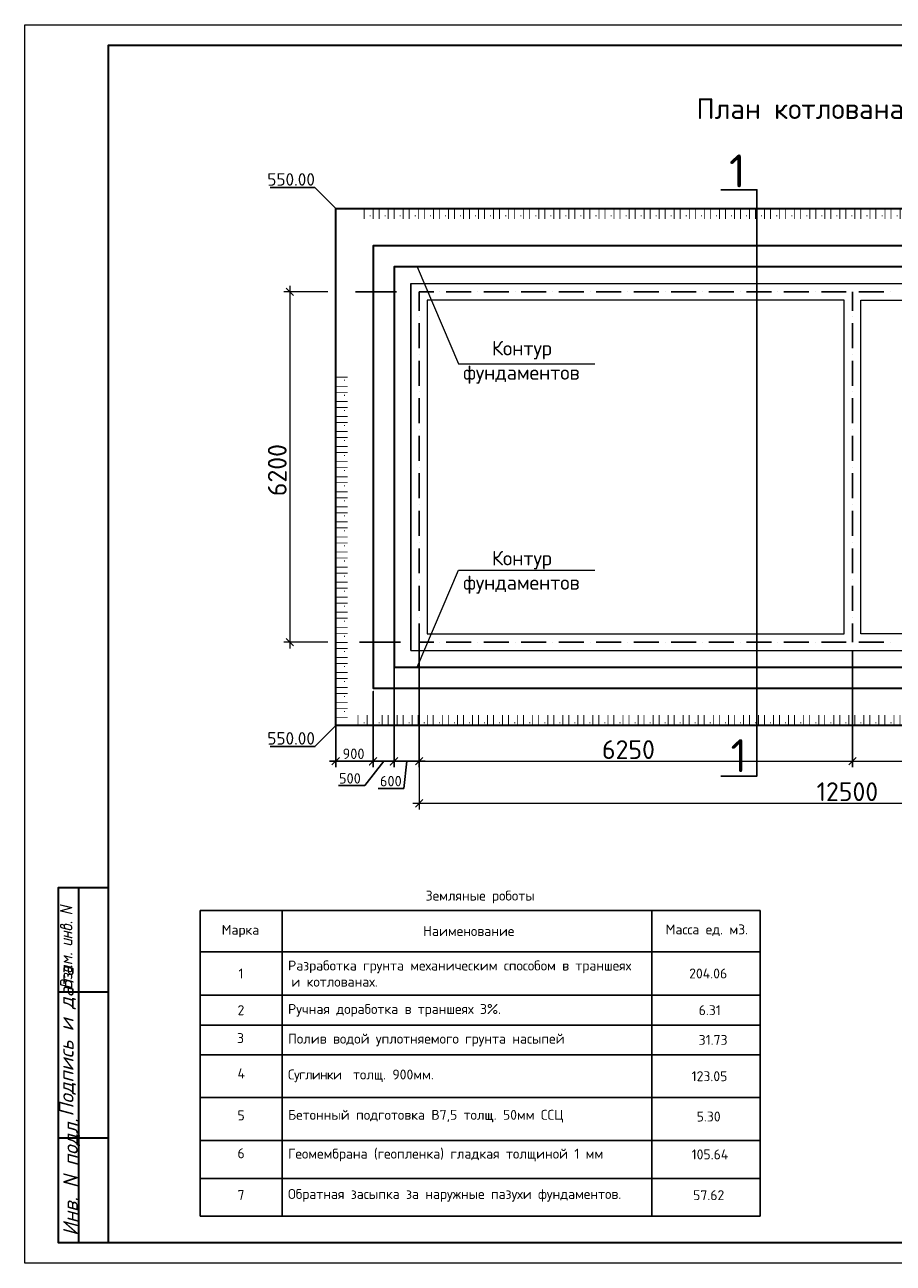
# Model space of a CAD drawing. Header units: millimetres. Extents: x -2765404 to 1548445, y -374876 to 1313256.
# Tile 40 of 77: x 15757 to 36592, y -125429 to -95732. Entities that reach past the tile are written whole.
import ezdxf

# ---------------------------------------------------------------- set-up
doc = ezdxf.new("R2010")
doc.units = ezdxf.units.MM
for name, color, linetype in [('PDF _0', 7, 'Continuous'), ('PDF _PDF _(039) Земля', 7, 'Continuous'), ('PDF _PDF _0', 7, 'Continuous'), ('PDF _PDF _2D - Общий_Ном._пера__1_Ном._пера__1_Ном._пера__7_Ном._пера__1', 7, 'Continuous'), ('PDF _PDF _Геометрия', 7, 'Continuous'), ('PDF _Текст', 7, 'Continuous'), ('PDF _ЭМ', 7, 'Continuous')]:
    doc.layers.add(name, color=color, linetype=linetype)
doc.styles.add('PDF Arial', font='arial.ttf')
doc.styles.add('PDF ISOCPEUR', font='isocpeur.ttf')
doc.styles.add('PDF ISOCPEUR Italic', font='isocpeui.ttf')

msp = doc.modelspace()

# ---------------------------------------------------------------- hatches: boundary and pattern name
at = {"layer": 'PDF _ЭМ', "transparency": 33554559}
for points in [[(16610, -116966), (16831, -116906), (16610, -116852), (16607, -116849), (16604, -116849), (16601, -116846), (16601, -116840), (16601, -116840), (16601, -116834), (16601, -116831), (16604, -116828), (16607, -116828), (16610, -116825), (16616, -116825), (16619, -116825), (16619, -116825), (16888, -116891), (16894, -116894), (16897, -116894), (16897, -116897), (16900, -116903), (16900, -116903), (16900, -116909), (16897, -116912), (16894, -116915), (16891, -116915), (16888, -116918), (16670, -116978), (16888, -117032), (16894, -117032), (16897, -117035), (16897, -117038), (16900, -117041), (16900, -117044), (16900, -117047), (16897, -117053), (16894, -117053), (16891, -117056), (16888, -117059), (16885, -117059), (16879, -117056), (16879, -117056), (16610, -116993), (16607, -116990), (16604, -116987), (16601, -116984), (16601, -116981), (16601, -116978), (16601, -116975), (16601, -116972), (16604, -116969), (16607, -116966), (16610, -116966)], [(16879, -117275), (16867, -117269), (16861, -117269), (16858, -117266), (16855, -117263), (16855, -117260), (16855, -117257), (16855, -117254), (16855, -117248), (16858, -117248), (16861, -117245), (16864, -117245), (16870, -117242), (16873, -117245), (16873, -117245), (16888, -117248), (16894, -117248), (16897, -117251), (16897, -117254), (16900, -117257), (16900, -117260), (16900, -117266), (16897, -117269), (16897, -117272), (16894, -117272), (16888, -117275), (16885, -117275), (16879, -117275), (16879, -117275)], [(16810, -117508), (16810, -117592), (16888, -117610), (16894, -117610), (16897, -117613), (16897, -117616), (16900, -117619), (16900, -117622), (16900, -117628), (16897, -117631), (16894, -117631), (16891, -117634), (16888, -117637), (16885, -117637), (16879, -117637), (16879, -117637), (16700, -117592), (16697, -117592), (16694, -117589), (16691, -117586), (16691, -117583), (16691, -117580), (16691, -117574), (16694, -117571), (16694, -117571), (16697, -117568), (16703, -117565), (16706, -117565), (16709, -117565), (16709, -117565), (16780, -117583), (16780, -117499), (16700, -117481), (16697, -117478), (16694, -117475), (16691, -117472), (16691, -117469), (16691, -117466), (16691, -117463), (16691, -117460), (16694, -117457), (16697, -117454), (16700, -117454), (16706, -117454), (16709, -117454), (16709, -117454), (16888, -117496), (16894, -117499), (16897, -117502), (16897, -117505), (16900, -117508), (16900, -117511), (16900, -117514), (16897, -117517), (16894, -117520), (16891, -117523), (16888, -117523), (16885, -117523), (16879, -117523), (16879, -117523)], [(16700, -117658), (16697, -117658), (16694, -117655), (16691, -117652), (16691, -117649), (16691, -117646), (16691, -117640), (16691, -117637), (16694, -117634), (16697, -117634), (16700, -117631), (16706, -117631), (16709, -117631), (16709, -117631), (16885, -117676), (16888, -117676), (16894, -117679), (16894, -117682), (16897, -117685), (16900, -117688), (16900, -117691), (16900, -117694), (16900, -117762), (16900, -117765), (16900, -117771), (16897, -117774), (16897, -117777), (16894, -117780), (16891, -117783), (16891, -117789), (16885, -117792), (16885, -117792), (16882, -117795), (16879, -117798), (16876, -117798), (16870, -117801), (16867, -117801), (16861, -117804), (16858, -117804), (16852, -117804), (16852, -117804), (16846, -117804), (16843, -117804), (16840, -117804), (16700, -117768), (16697, -117768), (16694, -117765), (16691, -117762), (16691, -117759), (16691, -117757), (16691, -117754), (16691, -117751), (16694, -117748), (16697, -117745), (16700, -117745), (16706, -117745), (16709, -117745), (16709, -117745), (16840, -117774), (16843, -117777), (16849, -117777), (16849, -117777), (16855, -117777), (16858, -117774), (16861, -117774), (16864, -117771), (16867, -117768), (16867, -117765), (16870, -117762), (16870, -117757), (16870, -117754), (16870, -117700)], [(16751, -118083), (16804, -118140), (16807, -118143), (16810, -118146), (16810, -118149), (16810, -118152), (16807, -118158), (16804, -118158), (16801, -118161), (16742, -118194), (16888, -118227), (16894, -118229), (16897, -118232), (16897, -118235), (16900, -118238), (16900, -118241), (16900, -118244), (16897, -118247), (16894, -118250), (16891, -118253), (16888, -118253), (16885, -118253), (16879, -118253), (16879, -118253), (16700, -118212), (16697, -118209), (16694, -118206), (16691, -118203), (16691, -118200), (16691, -118197), (16691, -118194), (16691, -118191), (16694, -118188), (16697, -118185), (16771, -118146), (16694, -118068), (16691, -118062), (16691, -118059), (16691, -118059), (16691, -118053), (16691, -118050), (16694, -118047), (16697, -118047), (16700, -118044), (16706, -118044), (16709, -118044), (16709, -118044), (16888, -118089), (16894, -118089), (16897, -118092), (16897, -118095), (16900, -118098), (16900, -118101), (16900, -118104), (16897, -118107), (16894, -118110), (16891, -118113), (16888, -118116), (16885, -118116), (16879, -118113), (16879, -118113)], [(16879, -118029), (16867, -118026), (16861, -118023), (16858, -118023), (16855, -118020), (16855, -118014), (16855, -118014), (16855, -118008), (16855, -118005), (16858, -118002), (16861, -118002), (16864, -117999), (16870, -117999), (16873, -117999), (16873, -117999), (16888, -118002), (16894, -118005), (16897, -118008), (16897, -118011), (16900, -118014), (16900, -118017), (16900, -118020), (16897, -118023), (16897, -118026), (16894, -118029), (16888, -118029), (16885, -118029), (16879, -118029), (16879, -118029)], [(16882, -118613), (16879, -118616), (16876, -118619), (16870, -118619), (16870, -118619), (16864, -118619), (16861, -118619), (16858, -118616), (16855, -118613), (16855, -118610), (16855, -118607), (16855, -118604), (16858, -118601), (16858, -118595), (16861, -118592), (16864, -118586), (16864, -118583), (16867, -118580), (16867, -118574), (16870, -118571), (16870, -118568), (16870, -118565), (16870, -118565), (16870, -118550), (16870, -118547), (16870, -118544), (16867, -118538), (16867, -118535), (16864, -118532), (16864, -118529), (16861, -118526), (16858, -118523), (16855, -118520), (16849, -118520), (16846, -118517), (16843, -118517), (16840, -118514), (16834, -118514), (16831, -118514), (16828, -118514), (16825, -118514), (16822, -118514), (16816, -118517), (16816, -118520), (16813, -118523), (16810, -118526), (16810, -118529), (16810, -118532), (16810, -118535), (16810, -118547), (16810, -118550), (16807, -118556), (16804, -118556), (16801, -118559), (16798, -118559), (16795, -118562), (16789, -118559), (16786, -118559), (16783, -118556), (16780, -118553), (16780, -118550), (16780, -118547), (16780, -118529), (16780, -118526), (16780, -118520), (16777, -118517), (16777, -118514), (16774, -118511), (16771, -118508), (16771, -118505), (16768, -118502), (16766, -118499), (16760, -118499), (16757, -118496), (16751, -118493), (16751, -118493), (16745, -118493), (16742, -118493), (16739, -118493), (16736, -118493), (16733, -118493), (16727, -118496), (16727, -118496), (16724, -118499), (16721, -118502), (16721, -118508), (16721, -118511), (16721, -118514), (16721, -118529), (16721, -118532), (16721, -118535), (16721, -118538), (16724, -118544), (16724, -118547), (16727, -118553), (16727, -118553), (16730, -118559), (16733, -118565), (16733, -118568), (16736, -118571), (16736, -118571), (16733, -118574), (16733, -118577), (16730, -118580), (16727, -118583), (16721, -118583), (16721, -118583), (16715, -118583), (16712, -118583), (16709, -118580), (16706, -118577), (16703, -118574), (16703, -118568), (16700, -118565), (16697, -118562), (16697, -118559), (16694, -118553), (16694, -118550), (16694, -118547), (16691, -118541), (16691, -118538), (16691, -118535), (16691, -118529), (16691, -118526), (16691, -118520), (16691, -118520), (16691, -118508), (16691, -118502), (16691, -118499), (16691, -118496), (16694, -118490), (16694, -118487), (16697, -118484), (16700, -118481), (16703, -118478), (16703, -118478), (16706, -118475), (16712, -118472), (16715, -118469), (16718, -118469), (16724, -118466), (16727, -118466), (16733, -118466), (16736, -118463), (16739, -118463), (16742, -118466), (16748, -118466), (16751, -118466), (16754, -118466), (16760, -118469), (16766, -118472), (16768, -118472), (16771, -118475), (16777, -118478), (16780, -118478), (16783, -118481), (16786, -118484), (16789, -118487), (16792, -118490), (16792, -118493), (16795, -118496), (16795, -118499), (16798, -118496), (16801, -118493), (16804, -118490), (16810, -118490), (16813, -118487), (16816, -118487), (16822, -118487), (16825, -118487), (16831, -118487), (16834, -118487), (16840, -118487), (16846, -118490), (16849, -118490), (16855, -118493), (16858, -118493), (16864, -118496), (16867, -118496), (16870, -118499), (16873, -118502), (16876, -118505), (16879, -118505), (16882, -118508), (16885, -118511), (16888, -118514), (16891, -118517), (16891, -118520), (16894, -118523), (16894, -118529), (16897, -118532), (16897, -118535), (16897, -118541), (16900, -118544), (16900, -118550), (16900, -118553), (16900, -118559), (16900, -118559), (16900, -118571), (16900, -118574), (16900, -118580), (16897, -118583), (16897, -118586), (16897, -118589), (16894, -118592), (16894, -118598), (16891, -118601), (16888, -118604), (16885, -118610), (16882, -118613), (16882, -118613)]]:
    msp.add_hatch(color=256, dxfattribs=at).paths.add_polyline_path(points)
h = msp.add_hatch(color=256, dxfattribs=at)
h.paths.add_polyline_path([(16700, -117385), (16700, -117382), (16697, -117376), (16694, -117373), (16694, -117370), (16691, -117364), (16691, -117361), (16691, -117358), (16691, -117355), (16691, -117349), (16691, -117349), (16691, -117346), (16688, -117343), (16688, -117340), (16685, -117337), (16682, -117334), (16676, -117331), (16676, -117328), (16670, -117325), (16667, -117325), (16664, -117322), (16658, -117319), (16655, -117319), (16652, -117319), (16649, -117319), (16646, -117319), (16640, -117319), (16637, -117322), (16634, -117322), (16634, -117325), (16631, -117328), (16631, -117334), (16631, -117337), (16631, -117340), (16631, -117346), (16631, -117349), (16631, -117352), (16634, -117355), (16634, -117361), (16637, -117364), (16640, -117364), (16643, -117367), (16646, -117370), (16649, -117373), (16652, -117373), (16658, -117376), (16661, -117376)], flags=0)
h.paths.add_polyline_path([(16661, -117403), (16655, -117403), (16649, -117400), (16646, -117400), (16640, -117397), (16637, -117397), (16634, -117394), (16628, -117391), (16625, -117391), (16622, -117388), (16619, -117385), (16616, -117382), (16613, -117379), (16613, -117376), (16610, -117373), (16607, -117370), (16607, -117367), (16604, -117364), (16604, -117361), (16601, -117355), (16601, -117352), (16601, -117346), (16601, -117343), (16601, -117337), (16601, -117334), (16601, -117334), (16601, -117328), (16601, -117325), (16601, -117322), (16604, -117316), (16604, -117313), (16607, -117310), (16610, -117307), (16613, -117304), (16613, -117304), (16616, -117301), (16622, -117298), (16625, -117295), (16628, -117295), (16634, -117292), (16637, -117292), (16640, -117292), (16646, -117289), (16649, -117289), (16652, -117289), (16658, -117292), (16661, -117292), (16664, -117292), (16670, -117295), (16673, -117295), (16676, -117298), (16682, -117298), (16685, -117301), (16688, -117304), (16691, -117307), (16694, -117310), (16697, -117313), (16697, -117316), (16700, -117313), (16700, -117310), (16703, -117304), (16706, -117301), (16709, -117301), (16712, -117298), (16715, -117295), (16721, -117292), (16724, -117292), (16727, -117289), (16733, -117289), (16736, -117289), (16742, -117289), (16745, -117286), (16748, -117286), (16754, -117289), (16757, -117289), (16763, -117289), (16766, -117289), (16825, -117304), (16831, -117304), (16834, -117307), (16840, -117307), (16843, -117310), (16849, -117310), (16852, -117313), (16858, -117316), (16861, -117316), (16864, -117319), (16867, -117322), (16870, -117325), (16873, -117325), (16876, -117328), (16879, -117331), (16882, -117334), (16882, -117334), (16885, -117337), (16888, -117340), (16888, -117343), (16891, -117346), (16891, -117349), (16894, -117355), (16894, -117358), (16897, -117361), (16897, -117364), (16897, -117370), (16897, -117373), (16900, -117379), (16900, -117382), (16900, -117388), (16900, -117391), (16900, -117397), (16900, -117400), (16897, -117403), (16897, -117409), (16897, -117412), (16894, -117415), (16891, -117418), (16888, -117421), (16888, -117427), (16885, -117430), (16882, -117430), (16879, -117433), (16876, -117436), (16873, -117439), (16867, -117439), (16864, -117442), (16861, -117442), (16855, -117445), (16852, -117445), (16846, -117445), (16843, -117445), (16840, -117445), (16837, -117445), (16831, -117445), (16828, -117445), (16825, -117445)], flags=0)
h.paths.add_polyline_path([(16825, -117331), (16766, -117316), (16760, -117316), (16757, -117316), (16751, -117316), (16748, -117316), (16745, -117316), (16739, -117316), (16736, -117316), (16733, -117319), (16730, -117319), (16727, -117322), (16727, -117325), (16724, -117328), (16724, -117331), (16721, -117337), (16721, -117340), (16721, -117346), (16721, -117349), (16721, -117352), (16721, -117358), (16721, -117361), (16721, -117364), (16724, -117367), (16724, -117373), (16727, -117376), (16727, -117379), (16730, -117382), (16733, -117385), (16736, -117388), (16739, -117388), (16742, -117391), (16745, -117394), (16748, -117394), (16754, -117397), (16757, -117400), (16763, -117400), (16766, -117400), (16825, -117415), (16828, -117418), (16834, -117418), (16837, -117418), (16840, -117418), (16846, -117418), (16849, -117418), (16852, -117415), (16855, -117415), (16858, -117412), (16861, -117412), (16864, -117409), (16867, -117406), (16867, -117400), (16867, -117397), (16870, -117394), (16870, -117388), (16870, -117385), (16870, -117379), (16870, -117376), (16867, -117373), (16867, -117367), (16867, -117364), (16864, -117361), (16864, -117358), (16861, -117355), (16858, -117352), (16858, -117349), (16855, -117346), (16852, -117343), (16849, -117340), (16846, -117340), (16840, -117337), (16837, -117337), (16834, -117334), (16828, -117334), (16825, -117331)], flags=0)
h = msp.add_hatch(color=256, dxfattribs=at)
h.paths.add_polyline_path([(16870, -118400), (16870, -118373), (16870, -118370), (16867, -118364), (16867, -118361), (16864, -118358), (16864, -118355), (16861, -118352), (16858, -118346), (16855, -118343), (16849, -118343), (16846, -118340), (16843, -118337), (16840, -118337), (16721, -118307), (16721, -118364), (16721, -118370), (16721, -118373), (16721, -118376), (16724, -118379), (16724, -118382), (16727, -118385), (16730, -118388), (16733, -118391), (16736, -118394), (16739, -118397), (16742, -118397), (16748, -118400), (16751, -118400), (16840, -118421), (16843, -118421), (16849, -118424), (16849, -118424), (16855, -118421), (16858, -118421), (16861, -118421), (16864, -118418), (16867, -118415), (16867, -118412), (16870, -118409), (16870, -118403), (16870, -118400)], flags=0)
h.paths.add_polyline_path([(16900, -118409), (16900, -118412), (16900, -118415), (16897, -118421), (16897, -118424), (16894, -118427), (16891, -118430), (16891, -118433), (16888, -118436), (16885, -118439), (16882, -118442), (16879, -118442), (16876, -118445), (16870, -118448), (16867, -118448), (16864, -118451), (16858, -118451), (16855, -118451), (16852, -118451), (16846, -118451), (16843, -118451), (16840, -118448), (16751, -118427), (16745, -118427), (16739, -118424), (16736, -118424), (16730, -118421), (16727, -118421), (16724, -118418), (16718, -118415), (16715, -118412), (16712, -118412), (16709, -118409), (16706, -118406), (16703, -118403), (16703, -118403), (16703, -118400), (16700, -118397), (16697, -118394), (16697, -118391), (16694, -118388), (16694, -118382), (16691, -118379), (16691, -118376), (16691, -118370), (16691, -118367), (16691, -118361), (16691, -118358), (16691, -118286), (16691, -118283), (16694, -118280), (16694, -118277), (16697, -118277), (16703, -118277), (16706, -118277), (16855, -118313), (16858, -118313), (16858, -118313), (16864, -118313), (16867, -118310), (16867, -118310), (16870, -118304), (16870, -118304), (16870, -118298), (16870, -118295), (16873, -118292), (16876, -118292), (16882, -118292), (16885, -118292), (16888, -118295), (16894, -118295), (16894, -118298), (16897, -118301), (16900, -118304), (16900, -118307), (16900, -118310), (16900, -118316), (16900, -118319), (16897, -118322), (16897, -118328), (16894, -118331), (16891, -118334), (16888, -118334), (16885, -118337), (16882, -118337), (16885, -118340), (16888, -118343), (16891, -118346), (16891, -118349), (16894, -118352), (16897, -118355), (16897, -118358), (16897, -118364), (16900, -118367), (16900, -118373), (16900, -118376), (16900, -118379)], flags=0)
h = msp.add_hatch(color=256, dxfattribs=at)
h.paths.add_polyline_path([(16736, -118670), (16739, -118664), (16742, -118661), (16745, -118658), (16748, -118658), (16751, -118655), (16754, -118652), (16757, -118649), (16763, -118649), (16766, -118646), (16768, -118646), (16774, -118643), (16777, -118643), (16783, -118643), (16786, -118643), (16792, -118643), (16795, -118643), (16801, -118643), (16804, -118643), (16810, -118643), (16810, -118643), (16813, -118646), (16819, -118646), (16825, -118649), (16828, -118649), (16834, -118652), (16837, -118655), (16840, -118655), (16846, -118658), (16849, -118661), (16852, -118661), (16855, -118664), (16858, -118667), (16864, -118670), (16867, -118673), (16870, -118673), (16873, -118676), (16873, -118679), (16876, -118682), (16879, -118685), (16882, -118688), (16885, -118694), (16885, -118697), (16888, -118700), (16888, -118700), (16891, -118705), (16891, -118708), (16894, -118711), (16894, -118714), (16897, -118720), (16897, -118723), (16897, -118726), (16897, -118732), (16900, -118735), (16900, -118741), (16900, -118744), (16900, -118750), (16900, -118750), (16900, -118819), (16900, -118822), (16897, -118828), (16894, -118828), (16891, -118831), (16888, -118831), (16885, -118831), (16885, -118831), (16616, -118765), (16610, -118762), (16607, -118762), (16604, -118759), (16601, -118756), (16601, -118753), (16601, -118747), (16601, -118747), (16601, -118676), (16601, -118673), (16601, -118670), (16601, -118664), (16601, -118661), (16604, -118658), (16604, -118655), (16607, -118652), (16610, -118649), (16613, -118646), (16616, -118643), (16619, -118640), (16622, -118637), (16625, -118634), (16628, -118631), (16631, -118631), (16637, -118628), (16640, -118628), (16643, -118625), (16649, -118625), (16652, -118625), (16658, -118625), (16661, -118625), (16664, -118625), (16670, -118625), (16673, -118625), (16676, -118625), (16679, -118628), (16685, -118628), (16691, -118631), (16694, -118631), (16700, -118634), (16703, -118637), (16706, -118637), (16712, -118640), (16715, -118643), (16718, -118646), (16721, -118646), (16724, -118649), (16727, -118652), (16727, -118655), (16730, -118658), (16733, -118661), (16733, -118664), (16736, -118670)], flags=0)
h.paths.add_polyline_path([(16631, -118741), (16721, -118762), (16721, -118705), (16721, -118702), (16721, -118700), (16718, -118694), (16718, -118691), (16715, -118688), (16715, -118685), (16712, -118679), (16709, -118676), (16706, -118673), (16703, -118670), (16700, -118667), (16697, -118664), (16697, -118664), (16694, -118661), (16688, -118658), (16685, -118658), (16682, -118655), (16676, -118655), (16673, -118652), (16670, -118652), (16664, -118652), (16661, -118652), (16658, -118652), (16652, -118652), (16649, -118655), (16646, -118655), (16643, -118658), (16640, -118658), (16637, -118661), (16634, -118664), (16634, -118667), (16631, -118670), (16631, -118673), (16631, -118679), (16631, -118682), (16631, -118685)], flags=0)
h.paths.add_polyline_path([(16751, -118768), (16870, -118798), (16870, -118741), (16870, -118738), (16870, -118735), (16867, -118729), (16867, -118726), (16867, -118723), (16864, -118720), (16864, -118714), (16861, -118711), (16861, -118708), (16858, -118705), (16855, -118702), (16852, -118700), (16849, -118697), (16846, -118694), (16843, -118688), (16840, -118688), (16837, -118685), (16834, -118682), (16831, -118682), (16828, -118679), (16822, -118676), (16819, -118676), (16813, -118673), (16810, -118673), (16807, -118673), (16801, -118670), (16798, -118670), (16792, -118670), (16792, -118670), (16786, -118670), (16783, -118670), (16777, -118670), (16774, -118673), (16771, -118673), (16768, -118676), (16766, -118676), (16763, -118679), (16760, -118682), (16757, -118685), (16757, -118688), (16754, -118691), (16754, -118694), (16751, -118697), (16751, -118702), (16751, -118705), (16751, -118711), (16751, -118714)], flags=0)

# ---------------------------------------------------------------- linework, layer by layer
at = {"layer": 'PDF _0', "lineweight": 25}
for p, q in [((19963, -124301), (19963, -116969)), ((19963, -116969), (33401, -116969)), ((33401, -116969), (33401, -124301)), ((33401, -124301), (19963, -124301))]:
    msp.add_line(p, q, dxfattribs=at)
for points in [[(23217, -100136), (22717, -99636), (21648, -99636)], [(23217, -112539), (22717, -113039), (21648, -113039)], [(21930, -116969), (21930, -124301)], [(30800, -116969), (30800, -124301)], [(19963, -117960), (33401, -117960)], [(19963, -119005), (33401, -119005)], [(19963, -119717), (33401, -119717)], [(19963, -120430), (33401, -120430)], [(19963, -121457), (33401, -121457)], [(19963, -122486), (33401, -122486)], [(19963, -123394), (33401, -123394)], [(19963, -124301), (33401, -124301)]]:
    msp.add_lwpolyline(points, dxfattribs=at)
at = {"layer": 'PDF _PDF _(039) Земля', "lineweight": 30}
msp.add_lwpolyline([(46618, -101537), (24618, -101537), (24618, -111138), (46618, -111138)], close=True, dxfattribs=at)
at = {"layer": 'PDF _PDF _0', "color": 1, "lineweight": 25}
msp.add_lwpolyline([(32455, -99690), (33323, -99690), (33323, -113748), (32455, -113748)], dxfattribs=at)
at = {"layer": 'PDF _PDF _0', "color": 5, "lineweight": 30}
for points in [[(48013, -112539), (23217, -112539), (23217, -100136), (48013, -100136)], [(47118, -101037), (24118, -101037), (24118, -111637), (47118, -111637)]]:
    msp.add_lwpolyline(points, close=True, dxfattribs=at)
at = {"layer": 'PDF _PDF _0', "lineweight": 0}
for points in [[(25169, -101537), (26163, -103860), (29435, -103863)], [(25019, -101938), (25019, -110736), (25019, -101938), (46217, -101938)], [(25169, -111138), (26163, -108811), (29435, -108808)], [(25019, -110736), (46217, -110736)]]:
    msp.add_lwpolyline(points, dxfattribs=at)
at = {"layer": 'PDF _PDF _0', "lineweight": 18}
for points in [[(22208, -102225), (22031, -102046)], [(22031, -110446), (22208, -110626)], [(25306, -113302), (25127, -113482)], [(35530, -113482), (35706, -113302), (35530, -113482)], [(25306, -114311), (25127, -114490)]]:
    msp.add_lwpolyline(points, dxfattribs=at)
at = {"layer": 'PDF _PDF _0', "lineweight": 25}
for points in [[(24678, -102139), (23693, -102139)], [(24618, -113538), (24618, -110341), (24618, -113538)], [(25220, -110341), (25220, -113538)], [(24774, -110539), (23786, -110539)], [(25220, -110736), (25220, -112718)], [(35617, -110736), (35617, -112718)], [(23217, -111871), (23217, -113538)], [(24118, -113538), (24118, -111718), (24118, -113538)], [(24268, -113389), (23067, -113389)], [(23307, -113302), (23127, -113482)], [(24369, -113389), (23914, -113973), (23280, -113973)], [(24768, -113389), (23968, -113389)], [(24205, -113302), (24028, -113482), (24205, -113302)], [(24920, -113389), (24851, -114044), (24235, -114044)], [(25366, -113389), (24468, -113389)], [(24708, -113302), (24528, -113482), (24708, -113302)], [(25127, -113482), (25306, -113302)]]:
    msp.add_lwpolyline(points, dxfattribs=at)
at = {"layer": 'PDF _PDF _0', "lineweight": 0}
for points in [[(25414, -102339), (25414, -110338), (35416, -110338), (35416, -102339)], [(35817, -110338), (35817, -102339), (45816, -102339), (45816, -110338)]]:
    msp.add_lwpolyline(points, close=True, dxfattribs=at)
at = {"layer": 'PDF _PDF _2D - Общий_Ном._пера__1_Ном._пера__1_Ном._пера__7_Ном._пера__1', "lineweight": 18}
for points in [[(23025, -102139), (21971, -102139)], [(22121, -110688), (22121, -101989)], [(23025, -110539), (21971, -110539)], [(25220, -111000), (25220, -114547)], [(25220, -111087), (25220, -113538)], [(35617, -113538), (35617, -111087), (35617, -113538)], [(25070, -113389), (35766, -113389)], [(35467, -113389), (46166, -113389)], [(25070, -114398), (46400, -114398)]]:
    msp.add_lwpolyline(points, dxfattribs=at)
at = {"layer": 'PDF _PDF _Геометрия', "color": 1, "lineweight": 25}
for points in [[(25220, -102588), (25220, -102139), (25567, -102139)], [(25717, -102139), (25717, -102139)], [(26468, -102139), (25869, -102139)], [(26618, -102139), (26618, -102139)], [(27369, -102139), (26767, -102139)], [(27519, -102139), (27519, -102139)], [(28267, -102139), (27668, -102139)], [(28417, -102139), (28417, -102139)], [(29168, -102139), (28566, -102139)], [(29318, -102139), (29318, -102139)], [(30069, -102139), (29468, -102139)], [(30219, -102139), (30219, -102139)], [(30967, -102139), (30369, -102139)], [(31117, -102139), (31117, -102139)], [(31868, -102139), (31267, -102139)], [(32018, -102139), (32018, -102139)], [(32767, -102139), (32168, -102139)], [(32919, -102139), (32919, -102139)], [(33668, -102139), (33069, -102139)], [(33817, -102139), (33817, -102139)], [(34569, -102139), (33967, -102139)], [(34718, -102139), (34718, -102139)], [(35467, -102139), (34868, -102139)], [(35617, -102588), (35617, -102139)], [(35617, -102139), (35617, -102139)], [(36368, -102139), (35769, -102139)], [(36518, -102139), (36518, -102139)], [(25220, -102737), (25220, -102737)], [(35617, -102737), (35617, -102737)], [(25220, -103489), (25220, -102887)], [(35617, -103489), (35617, -102887)], [(25220, -103638), (25220, -103638)], [(35617, -103638), (35617, -103638)], [(25220, -104387), (25220, -103788)], [(35617, -104387), (35617, -103788)], [(25220, -104537), (25220, -104537)], [(25220, -105288), (25220, -104686)], [(35617, -104537), (35617, -104537)], [(35617, -105288), (35617, -104686)], [(25220, -105438), (25220, -105438)], [(25220, -106186), (25220, -105587)], [(35617, -105438), (35617, -105438)], [(35617, -106186), (35617, -105587)], [(25220, -106339), (25220, -106339)], [(25220, -107087), (25220, -106488)], [(35617, -106339), (35617, -106339)], [(35617, -107087), (35617, -106488)], [(25220, -107237), (25220, -107237)], [(25220, -107988), (25220, -107386)], [(35617, -107237), (35617, -107237)], [(35617, -107988), (35617, -107386)], [(25220, -108138), (25220, -108138)], [(25220, -108886), (25220, -108288)], [(35617, -108138), (35617, -108138)], [(35617, -108886), (35617, -108288)], [(25220, -109039), (25220, -109039)], [(25220, -109787), (25220, -109189)], [(35617, -109039), (35617, -109039)], [(35617, -109787), (35617, -109189)], [(25220, -109937), (25220, -109937)], [(25567, -110539), (25220, -110539), (25220, -110087)], [(35617, -109937), (35617, -109937)], [(35617, -110539), (35617, -110087)], [(25717, -110539), (25717, -110539)], [(25869, -110539), (26468, -110539)], [(26618, -110539), (26618, -110539)], [(26767, -110539), (27369, -110539)], [(27519, -110539), (27519, -110539)], [(27668, -110539), (28267, -110539)], [(28417, -110539), (28417, -110539)], [(28566, -110539), (29168, -110539)], [(29318, -110539), (29318, -110539)], [(29468, -110539), (30069, -110539)], [(30219, -110539), (30219, -110539)], [(30369, -110539), (30967, -110539)], [(31117, -110539), (31117, -110539)], [(31267, -110539), (31868, -110539)], [(32018, -110539), (32018, -110539)], [(32168, -110539), (32767, -110539)], [(32919, -110539), (32919, -110539)], [(33069, -110539), (33668, -110539)], [(33817, -110539), (33817, -110539)], [(33967, -110539), (34569, -110539)], [(34718, -110539), (34718, -110539)], [(34868, -110539), (35467, -110539)], [(35617, -110539), (35617, -110539)], [(35769, -110539), (36368, -110539)], [(36518, -110539), (36518, -110539)]]:
    msp.add_lwpolyline(points, dxfattribs=at)
at = {"layer": 'PDF _ЭМ', "lineweight": 20}
msp.add_lwpolyline([(57755, -95732), (57755, -125429), (15757, -125429), (15757, -95732), (57755, -95732), (57755, -125429), (15757, -125429), (15757, -95732)], dxfattribs=at)
at = {"layer": 'PDF _ЭМ', "lineweight": 30}
for points in [[(17756, -116430), (16556, -116430), (16556, -124929), (17756, -124929), (57255, -124929), (57255, -96232), (17756, -96232), (17756, -124929)], [(17056, -124929), (17056, -116430)], [(17756, -118930), (16556, -118930)], [(17756, -122430), (16556, -122430)]]:
    msp.add_lwpolyline(points, dxfattribs=at)

# ---------------------------------------------------------------- texts
at = {"layer": 'PDF _Текст', "attachment_point": 7, "style": 'PDF ISOCPEUR'}
for s, insert, char_height in [('План котлована М-1:100', (31871, -97992), 494.74), ('Контур', (26965, -103755), 346.3), ('фундаментов', (26273, -104338), 346.32), ('Контур', (26965, -108790), 346.3), ('фундаментов', (26273, -109374), 346.32), ('6250', (29605, -113338), 450), ('900', (23381, -113338), 250), ('500', (23295, -113928), 250), ('600', (24277, -113993), 250), ('12500', (34754, -114347), 450), ('Наименование', (25315, -117583), 238.59), ('Марка', (20481, -117619), 238.6), ('Разработка грунта механическим способом в траншеях', (22073, -118475), 238.59), ('1', (20885, -118601), 239), ('204.06', (31696, -118601), 238.6), ('и котлованах.', (22151, -118798), 238.59), ('2', (20861, -119481), 239), ('Ручная доработка в траншеях 3%.', (22073, -119517), 238.59), ('6.31', (31924, -119481), 238.6), ('3', (20849, -120151), 239), ('31.73', (31924, -120193), 238.6), ('4', (20861, -120997), 239), ('123.05', (31756, -121064), 238.6), ('5', (20861, -122005), 239), ('Бетонный подготовка В7,5 толщ. 50мм ССЦ', (22073, -122055), 238.59), ('5.30', (31876, -122031), 238.6), ('6', (20861, -122913), 239), ('Геомембрана (геопленка) гладкая толщиной 1 мм', (22073, -122986), 238.59), ('105.64', (31756, -122939), 238.6), ('Обратная засыпка за наружные пазухи фундаментов.', (22073, -123953), 238.59)]:
    msp.add_mtext(s, dxfattribs=dict(at, insert=insert, char_height=char_height))
at = {"layer": 'PDF _Текст', "color": 1, "attachment_point": 7, "style": 'PDF ISOCPEUR'}
for s, insert, char_height in [('1', (32653, -99633), 792), ('550.00', (21576, -99591), 300), ('550.00', (21576, -112994), 300), ('1', (32689, -113655), 792), ('Земляные роботы', (25375, -116798), 238.59)]:
    msp.add_mtext(s, dxfattribs=dict(at, insert=insert, char_height=char_height))
at = {"layer": 'PDF _Текст', "color": 5, "char_height": 191.103, "attachment_point": 7, "style": 'PDF Arial'}
for s, insert in [('| .| | .| | .| | .| | .| | .| | .| | .| | .| | .| | .| | .| | .| | .| | .| | .| | .| | .| | .| | .| | .| | .| | .| | .| | .| | .| | .| | .| | .| | .| | .| | .| | .| | .| | .| | .| | .| | .| | .| | .| | .| | .| | .| | .| | .|', (23863, -100387)), ('| .| | .| | .| | .| | .| | .| | .| | .| | .| | .| | .| | .| | .| | .| | .| | .| | .| | .| | .| | .| | .| | .| | .| | .| | .| | .| | .| | .| | .| | .| | .| | .| | .| | .| | .| | .| | .| | .| | .| | .| | .| | .| | .| | .| | .| | .|', (23717, -112544))]:
    msp.add_mtext(s, dxfattribs=dict(at, insert=insert))
at = {"layer": 'PDF _Текст', "color": 5, "insert": (23501, -112383), "char_height": 191.103, "attachment_point": 7, "rotation": 90, "style": 'PDF Arial'}
msp.add_mtext('| .| | .| | .| | .| | .| | .| | .| | .| | .| | .| | .| | .| | .| | .| | .| | .| | .| | .| | .| | .| | .| | .| | .|', dxfattribs=at)
at = {"layer": 'PDF _Текст', "attachment_point": 7, "rotation": 90}
for s, insert, char_height, style in [('6200', (22039, -107036), 450, 'PDF ISOCPEUR'), ('Подпись и дата', (16984, -121912), 350.01, 'PDF ISOCPEUR Italic'), ('Инв. N подл.', (17085, -124774), 350.01, 'PDF ISOCPEUR Italic')]:
    msp.add_mtext(s, dxfattribs=dict(at, insert=insert, char_height=char_height, style=style))
at = {"layer": 'PDF _Текст', "attachment_point": 7, "style": 'PDF ISOCPEUR'}
for s, insert, char_height, width in [('Масса ед. м3.', (31132, -117583), 238.59, 2046.77), ('\\A1;{\\C0;Полив водой уплотняемого грунта насыпей}', (22073, -120229), 238.59, 8568.98), ('{\\T0.9;\\C7;Суглинки\\C256; } толщ. 900мм.', (22073, -121088), 238.59, 4461.86), ('7', (20861, -123910), 239, 572.58), ('57.62', (31792, -123917), 238.6, 718.16)]:
    msp.add_mtext(s, dxfattribs=dict(at, insert=insert, char_height=char_height, width=width))

doc.saveas('drawing.dxf')
